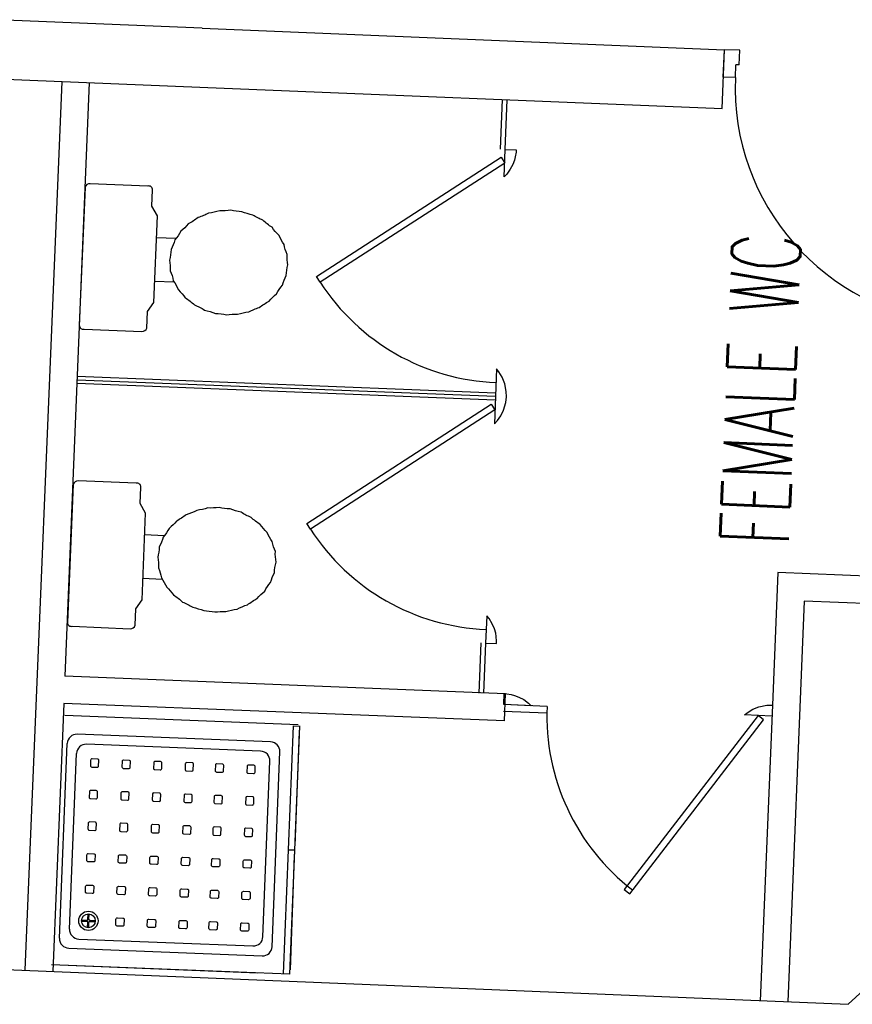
# Model space of a CAD drawing. Header units: millimetres. Extents: x 941089 to 2922714, y 799810 to 1997150.
# Tile 91 of 99: x 1008647 to 1011680, y 967991 to 971577. Entities that reach past the tile are written whole.
import ezdxf

# ---------------------------------------------------------------- set-up
doc = ezdxf.new("R2010")
doc.units = ezdxf.units.MM
doc.header["$LTSCALE"] = 10
doc.linetypes.add('DASHDOT', pattern=[1, 0.5, -0.25, 0, -0.25])
for name, color, linetype in [('FO-00$0$A325G-DOOR-INT', 3, 'Continuous'), ('FO-00$0$DEGW_PARTITIONS_ROUGH', 6, 'Continuous'), ('FO-00$0$detail', 7, 'Continuous'), ('FO-00$0$FITTINGS-BATHROOM', 21, 'Continuous'), ('FO-00$0$PL-00$0$DOOR', 21, 'Continuous'), ('FO-00$0$PL-00$0$FITTINGS-BATHROOM', 21, 'Continuous'), ('FO-00$0$PL-00$0$FITTINGS-MECH', 21, 'Continuous'), ('FO-00$0$PL-00$0$TEXT-35', 21, 'Continuous'), ('FO-00$0$WALL-INTERNAL', 4, 'Continuous'), ('FO-00$0$WALL-STUD-PARTITIONS', 2, 'Continuous'), ('REVISION', 1, 'DASHDOT')]:
    doc.layers.add(name, color=color, linetype=linetype)
doc.styles.add('FO-00$0$PL-00$0$PL-01$0$STANDARD', font='romans.shx', dxfattribs={"width": 0.6})

# ---------------------------------------------------------------- blocks, each defined once
blk = doc.blocks.new('FO-00$0$A$C412C66D4')
at = {"layer": 'FO-00$0$A325G-DOOR-INT'}
for p, q in [((-855, 5, 0), (-855, 910, 0)), ((-855, 910, 0), (12.5, 910, 0)), ((-855, 5, 0), (-855, 910, 0)), ((-855, 910, 0), (12.5, 910, 0))]:
    blk.add_line(p, q, dxfattribs=at)
at = {"layer": 'FO-00$0$DEGW_PARTITIONS_ROUGH', "color": 107}
for p, q in [((-855, 458, 0), (-855, 910, 0)), ((-855, 477, 0), (-856, 894, 0)), ((-855, 25, 0), (-856, 442, 0)), ((-855, 6, 0), (-855, 458, 0))]:
    blk.add_line(p, q, dxfattribs=at)
at = {"layer": 'FO-00$0$DEGW_PARTITIONS_ROUGH', "color": 107, "elevation": 0}
for points in [[(-855, 910), (-833, 910), (-833, 458), (-855, 458)], [(-855, 910), (-833, 910), (-833, 458), (-855, 458)], [(-855, 458), (-833, 458), (-833, 6), (-855, 6)], [(-855, 458), (-833, 458), (-833, 6), (-855, 6)]]:
    blk.add_lwpolyline(points, dxfattribs=at)
at = {"layer": 'FO-00$0$detail'}
for p, q in [((-47.5, 847.5, 0), (-752.5, 847.5, 0)), ((-47.5, 847.5, 0), (-752.5, 847.5, 0)), ((-787.5, 812.5, 0), (-787.5, 102.5, 0)), ((-787.5, 812.5, 0), (-787.5, 102.5, 0)), ((-82.5, 812.5, 0), (-717.5, 812.5, 0)), ((-82.5, 812.5, 0), (-717.5, 812.5, 0)), ((-12.5, 812.5, 0), (-12.5, 102.5, 0)), ((-12.5, 812.5, 0), (-12.5, 102.5, 0)), ((-752.5, 777.5, 0), (-752.5, 137.5, 0)), ((-752.5, 777.5, 0), (-752.5, 137.5, 0)), ((-117, 770, 0), (-117, 749.6, 0)), ((-117, 770, 0), (-117, 749.6, 0)), ((-113, 770, 0), (-113, 749.6, 0)), ((-113, 770, 0), (-113, 749.6, 0)), ((-47.5, 777.5, 0), (-47.5, 137.5, 0)), ((-47.5, 777.5, 0), (-47.5, 137.5, 0)), ((-119.6, 747, 0), (-140, 747, 0)), ((-119.6, 747, 0), (-140, 747, 0)), ((-119.6, 743, 0), (-140, 743, 0)), ((-119.6, 743, 0), (-140, 743, 0)), ((-117, 740.4, 0), (-117, 720.1, 0)), ((-117, 740.4, 0), (-117, 720.1, 0)), ((-113, 740.4, 0), (-113, 720.1, 0)), ((-113, 740.4, 0), (-113, 720.1, 0)), ((-90, 747, 0), (-110.5, 747, 0)), ((-90, 747, 0), (-110.5, 747, 0)), ((-90, 743, 0), (-110.5, 743, 0)), ((-90, 743, 0), (-110.5, 743, 0)), ((-717.5, 102.5, 0), (-82.5, 102.5, 0)), ((-717.5, 102.5, 0), (-82.5, 102.5, 0)), ((-752.5, 67.5, 0), (-47.5, 67.5, 0)), ((-752.5, 67.5, 0), (-47.5, 67.5, 0)), ((0, 0), (-850, 0, 0)), ((0, 0, 0), (-850, 0, 0))]:
    blk.add_line(p, q, dxfattribs=at)
at = {"layer": 'FO-00$0$detail', "elevation": 0, "flags": 128}
for points in [[(-670, 755), (-670, 735, -0.414214), (-675, 730), (-695, 730, -0.414214), (-700, 735), (-700, 755, -0.414214), (-695, 760), (-675, 760, -0.414214)], [(-670, 755), (-670, 735, -0.414214), (-675, 730), (-695, 730, -0.414214), (-700, 735), (-700, 755, -0.414214), (-695, 760), (-675, 760, -0.414214)], [(-670, 755), (-670, 735, -0.414214), (-675, 730), (-695, 730, -0.414214), (-700, 735), (-700, 755, -0.414214), (-695, 760), (-675, 760, -0.414214)], [(-670, 755), (-670, 735, -0.414214), (-675, 730), (-695, 730, -0.414214), (-700, 735), (-700, 755, -0.414214), (-695, 760), (-675, 760, -0.414214)], [(-555, 755), (-555, 735, -0.414214), (-560, 730), (-580, 730, -0.414214), (-585, 735), (-585, 755, -0.414214), (-580, 760), (-560, 760, -0.414214)], [(-555, 755), (-555, 735, -0.414214), (-560, 730), (-580, 730, -0.414214), (-585, 735), (-585, 755, -0.414214), (-580, 760), (-560, 760, -0.414214)], [(-445, 755), (-445, 735, -0.414214), (-450, 730), (-470, 730, -0.414214), (-475, 735), (-475, 755, -0.414214), (-470, 760), (-450, 760, -0.414214)], [(-445, 755), (-445, 735, -0.414214), (-450, 730), (-470, 730, -0.414214), (-475, 735), (-475, 755, -0.414214), (-470, 760), (-450, 760, -0.414214)], [(-330, 755), (-330, 735, -0.414214), (-335, 730), (-355, 730, -0.414214), (-360, 735), (-360, 755, -0.414214), (-355, 760), (-335, 760, -0.414214)], [(-330, 755), (-330, 735, -0.414214), (-335, 730), (-355, 730, -0.414214), (-360, 735), (-360, 755, -0.414214), (-355, 760), (-335, 760, -0.414214)], [(-215, 755), (-215, 735, -0.414214), (-220, 730), (-240, 730, -0.414214), (-245, 735), (-245, 755, -0.414214), (-240, 760), (-220, 760, -0.414214)], [(-215, 755), (-215, 735, -0.414214), (-220, 730), (-240, 730, -0.414214), (-245, 735), (-245, 755, -0.414214), (-240, 760), (-220, 760, -0.414214)], [(-670, 640), (-670, 620, -0.414214), (-675, 615), (-695, 615, -0.414214), (-700, 620), (-700, 640, -0.414214), (-695, 645), (-675, 645, -0.414214)], [(-670, 640), (-670, 620, -0.414214), (-675, 615), (-695, 615, -0.414214), (-700, 620), (-700, 640, -0.414214), (-695, 645), (-675, 645, -0.414214)], [(-670, 640), (-670, 620, -0.414214), (-675, 615), (-695, 615, -0.414214), (-700, 620), (-700, 640, -0.414214), (-695, 645), (-675, 645, -0.414214)], [(-670, 640), (-670, 620, -0.414214), (-675, 615), (-695, 615, -0.414214), (-700, 620), (-700, 640, -0.414214), (-695, 645), (-675, 645, -0.414214)], [(-555, 640), (-555, 620, -0.414214), (-560, 615), (-580, 615, -0.414214), (-585, 620), (-585, 640, -0.414214), (-580, 645), (-560, 645, -0.414214)], [(-555, 640), (-555, 620, -0.414214), (-560, 615), (-580, 615, -0.414214), (-585, 620), (-585, 640, -0.414214), (-580, 645), (-560, 645, -0.414214)], [(-445, 640), (-445, 620, -0.414214), (-450, 615), (-470, 615, -0.414214), (-475, 620), (-475, 640, -0.414214), (-470, 645), (-450, 645, -0.414214)], [(-445, 640), (-445, 620, -0.414214), (-450, 615), (-470, 615, -0.414214), (-475, 620), (-475, 640, -0.414214), (-470, 645), (-450, 645, -0.414214)], [(-330, 640), (-330, 620, -0.414214), (-335, 615), (-355, 615, -0.414214), (-360, 620), (-360, 640, -0.414214), (-355, 645), (-335, 645, -0.414214)], [(-330, 640), (-330, 620, -0.414214), (-335, 615), (-355, 615, -0.414214), (-360, 620), (-360, 640, -0.414214), (-355, 645), (-335, 645, -0.414214)], [(-215, 640), (-215, 620, -0.414214), (-220, 615), (-240, 615, -0.414214), (-245, 620), (-245, 640, -0.414214), (-240, 645), (-220, 645, -0.414214)], [(-215, 640), (-215, 620, -0.414214), (-220, 615), (-240, 615, -0.414214), (-245, 620), (-245, 640, -0.414214), (-240, 645), (-220, 645, -0.414214)], [(-100, 640), (-100, 620, -0.414214), (-105, 615), (-125, 615, -0.414214), (-130, 620), (-130, 640, -0.414214), (-125, 645), (-105, 645, -0.414214)], [(-100, 640), (-100, 620, -0.414214), (-105, 615), (-125, 615, -0.414214), (-130, 620), (-130, 640, -0.414214), (-125, 645), (-105, 645, -0.414214)], [(-670, 525), (-670, 505, -0.414214), (-675, 500), (-695, 500, -0.414214), (-700, 505), (-700, 525, -0.414214), (-695, 530), (-675, 530, -0.414214)], [(-670, 525), (-670, 505, -0.414214), (-675, 500), (-695, 500, -0.414214), (-700, 505), (-700, 525, -0.414214), (-695, 530), (-675, 530, -0.414214)], [(-670, 525), (-670, 505, -0.414214), (-675, 500), (-695, 500, -0.414214), (-700, 505), (-700, 525, -0.414214), (-695, 530), (-675, 530, -0.414214)], [(-670, 525), (-670, 505, -0.414214), (-675, 500), (-695, 500, -0.414214), (-700, 505), (-700, 525, -0.414214), (-695, 530), (-675, 530, -0.414214)], [(-555, 525), (-555, 505, -0.414214), (-560, 500), (-580, 500, -0.414214), (-585, 505), (-585, 525, -0.414214), (-580, 530), (-560, 530, -0.414214)], [(-555, 525), (-555, 505, -0.414214), (-560, 500), (-580, 500, -0.414214), (-585, 505), (-585, 525, -0.414214), (-580, 530), (-560, 530, -0.414214)], [(-445, 525), (-445, 505, -0.414214), (-450, 500), (-470, 500, -0.414214), (-475, 505), (-475, 525, -0.414214), (-470, 530), (-450, 530, -0.414214)], [(-445, 525), (-445, 505, -0.414214), (-450, 500), (-470, 500, -0.414214), (-475, 505), (-475, 525, -0.414214), (-470, 530), (-450, 530, -0.414214)], [(-330, 525), (-330, 505, -0.414214), (-335, 500), (-355, 500, -0.414214), (-360, 505), (-360, 525, -0.414214), (-355, 530), (-335, 530, -0.414214)], [(-330, 525), (-330, 505, -0.414214), (-335, 500), (-355, 500, -0.414214), (-360, 505), (-360, 525, -0.414214), (-355, 530), (-335, 530, -0.414214)], [(-215, 525), (-215, 505, -0.414214), (-220, 500), (-240, 500, -0.414214), (-245, 505), (-245, 525, -0.414214), (-240, 530), (-220, 530, -0.414214)], [(-215, 525), (-215, 505, -0.414214), (-220, 500), (-240, 500, -0.414214), (-245, 505), (-245, 525, -0.414214), (-240, 530), (-220, 530, -0.414214)], [(-100, 525), (-100, 505, -0.414214), (-105, 500), (-125, 500, -0.414214), (-130, 505), (-130, 525, -0.414214), (-125, 530), (-105, 530, -0.414214)], [(-100, 525), (-100, 505, -0.414214), (-105, 500), (-125, 500, -0.414214), (-130, 505), (-130, 525, -0.414214), (-125, 530), (-105, 530, -0.414214)], [(-670, 390), (-670, 410, 0.414214), (-675, 415), (-695, 415, 0.414214), (-700, 410), (-700, 390, 0.414214), (-695, 385), (-675, 385, 0.414214)], [(-670, 390), (-670, 410, 0.414214), (-675, 415), (-695, 415, 0.414214), (-700, 410), (-700, 390, 0.414214), (-695, 385), (-675, 385, 0.414214)], [(-670, 390), (-670, 410, 0.414214), (-675, 415), (-695, 415, 0.414214), (-700, 410), (-700, 390, 0.414214), (-695, 385), (-675, 385, 0.414214)], [(-670, 390), (-670, 410, 0.414214), (-675, 415), (-695, 415, 0.414214), (-700, 410), (-700, 390, 0.414214), (-695, 385), (-675, 385, 0.414214)], [(-555, 390), (-555, 410, 0.414214), (-560, 415), (-580, 415, 0.414214), (-585, 410), (-585, 390, 0.414214), (-580, 385), (-560, 385, 0.414214)], [(-555, 390), (-555, 410, 0.414214), (-560, 415), (-580, 415, 0.414214), (-585, 410), (-585, 390, 0.414214), (-580, 385), (-560, 385, 0.414214)], [(-445, 390), (-445, 410, 0.414214), (-450, 415), (-470, 415, 0.414214), (-475, 410), (-475, 390, 0.414214), (-470, 385), (-450, 385, 0.414214)], [(-445, 390), (-445, 410, 0.414214), (-450, 415), (-470, 415, 0.414214), (-475, 410), (-475, 390, 0.414214), (-470, 385), (-450, 385, 0.414214)], [(-330, 390), (-330, 410, 0.414214), (-335, 415), (-355, 415, 0.414214), (-360, 410), (-360, 390, 0.414214), (-355, 385), (-335, 385, 0.414214)], [(-330, 390), (-330, 410, 0.414214), (-335, 415), (-355, 415, 0.414214), (-360, 410), (-360, 390, 0.414214), (-355, 385), (-335, 385, 0.414214)], [(-215, 390), (-215, 410, 0.414214), (-220, 415), (-240, 415, 0.414214), (-245, 410), (-245, 390, 0.414214), (-240, 385), (-220, 385, 0.414214)], [(-215, 390), (-215, 410, 0.414214), (-220, 415), (-240, 415, 0.414214), (-245, 410), (-245, 390, 0.414214), (-240, 385), (-220, 385, 0.414214)], [(-100, 390), (-100, 410, 0.414214), (-105, 415), (-125, 415, 0.414214), (-130, 410), (-130, 390, 0.414214), (-125, 385), (-105, 385, 0.414214)], [(-100, 390), (-100, 410, 0.414214), (-105, 415), (-125, 415, 0.414214), (-130, 410), (-130, 390, 0.414214), (-125, 385), (-105, 385, 0.414214)], [(-670, 275), (-670, 295, 0.414214), (-675, 300), (-695, 300, 0.414214), (-700, 295), (-700, 275, 0.414214), (-695, 270), (-675, 270, 0.414214)], [(-670, 275), (-670, 295, 0.414214), (-675, 300), (-695, 300, 0.414214), (-700, 295), (-700, 275, 0.414214), (-695, 270), (-675, 270, 0.414214)], [(-670, 275), (-670, 295, 0.414214), (-675, 300), (-695, 300, 0.414214), (-700, 295), (-700, 275, 0.414214), (-695, 270), (-675, 270, 0.414214)], [(-670, 275), (-670, 295, 0.414214), (-675, 300), (-695, 300, 0.414214), (-700, 295), (-700, 275, 0.414214), (-695, 270), (-675, 270, 0.414214)], [(-555, 275), (-555, 295, 0.414214), (-560, 300), (-580, 300, 0.414214), (-585, 295), (-585, 275, 0.414214), (-580, 270), (-560, 270, 0.414214)], [(-555, 275), (-555, 295, 0.414214), (-560, 300), (-580, 300, 0.414214), (-585, 295), (-585, 275, 0.414214), (-580, 270), (-560, 270, 0.414214)], [(-445, 275), (-445, 295, 0.414214), (-450, 300), (-470, 300, 0.414214), (-475, 295), (-475, 275, 0.414214), (-470, 270), (-450, 270, 0.414214)], [(-445, 275), (-445, 295, 0.414214), (-450, 300), (-470, 300, 0.414214), (-475, 295), (-475, 275, 0.414214), (-470, 270), (-450, 270, 0.414214)], [(-330, 275), (-330, 295, 0.414214), (-335, 300), (-355, 300, 0.414214), (-360, 295), (-360, 275, 0.414214), (-355, 270), (-335, 270, 0.414214)], [(-330, 275), (-330, 295, 0.414214), (-335, 300), (-355, 300, 0.414214), (-360, 295), (-360, 275, 0.414214), (-355, 270), (-335, 270, 0.414214)], [(-215, 275), (-215, 295, 0.414214), (-220, 300), (-240, 300, 0.414214), (-245, 295), (-245, 275, 0.414214), (-240, 270), (-220, 270, 0.414214)], [(-215, 275), (-215, 295, 0.414214), (-220, 300), (-240, 300, 0.414214), (-245, 295), (-245, 275, 0.414214), (-240, 270), (-220, 270, 0.414214)], [(-100, 275), (-100, 295, 0.414214), (-105, 300), (-125, 300, 0.414214), (-130, 295), (-130, 275, 0.414214), (-125, 270), (-105, 270, 0.414214)], [(-100, 275), (-100, 295, 0.414214), (-105, 300), (-125, 300, 0.414214), (-130, 295), (-130, 275, 0.414214), (-125, 270), (-105, 270, 0.414214)], [(-670, 160), (-670, 180, 0.414214), (-675, 185), (-695, 185, 0.414214), (-700, 180), (-700, 160, 0.414214), (-695, 155), (-675, 155, 0.414214)], [(-670, 160), (-670, 180, 0.414214), (-675, 185), (-695, 185, 0.414214), (-700, 180), (-700, 160, 0.414214), (-695, 155), (-675, 155, 0.414214)], [(-670, 160), (-670, 180, 0.414214), (-675, 185), (-695, 185, 0.414214), (-700, 180), (-700, 160, 0.414214), (-695, 155), (-675, 155, 0.414214)], [(-670, 160), (-670, 180, 0.414214), (-675, 185), (-695, 185, 0.414214), (-700, 180), (-700, 160, 0.414214), (-695, 155), (-675, 155, 0.414214)], [(-555, 160), (-555, 180, 0.414214), (-560, 185), (-580, 185, 0.414214), (-585, 180), (-585, 160, 0.414214), (-580, 155), (-560, 155, 0.414214)], [(-555, 160), (-555, 180, 0.414214), (-560, 185), (-580, 185, 0.414214), (-585, 180), (-585, 160, 0.414214), (-580, 155), (-560, 155, 0.414214)], [(-445, 160), (-445, 180, 0.414214), (-450, 185), (-470, 185, 0.414214), (-475, 180), (-475, 160, 0.414214), (-470, 155), (-450, 155, 0.414214)], [(-445, 160), (-445, 180, 0.414214), (-450, 185), (-470, 185, 0.414214), (-475, 180), (-475, 160, 0.414214), (-470, 155), (-450, 155, 0.414214)], [(-330, 160), (-330, 180, 0.414214), (-335, 185), (-355, 185, 0.414214), (-360, 180), (-360, 160, 0.414214), (-355, 155), (-335, 155, 0.414214)], [(-330, 160), (-330, 180, 0.414214), (-335, 185), (-355, 185, 0.414214), (-360, 180), (-360, 160, 0.414214), (-355, 155), (-335, 155, 0.414214)], [(-215, 160), (-215, 180, 0.414214), (-220, 185), (-240, 185, 0.414214), (-245, 180), (-245, 160, 0.414214), (-240, 155), (-220, 155, 0.414214)], [(-215, 160), (-215, 180, 0.414214), (-220, 185), (-240, 185, 0.414214), (-245, 180), (-245, 160, 0.414214), (-240, 155), (-220, 155, 0.414214)], [(-100, 160), (-100, 180, 0.414214), (-105, 185), (-125, 185, 0.414214), (-130, 180), (-130, 160, 0.414214), (-125, 155), (-105, 155, 0.414214)], [(-100, 160), (-100, 180, 0.414214), (-105, 185), (-125, 185, 0.414214), (-130, 180), (-130, 160, 0.414214), (-125, 155), (-105, 155, 0.414214)]]:
    blk.add_lwpolyline(points, format="xyb", close=True, dxfattribs=at)
at = {"layer": 'FO-00$0$detail'}
for radius in [35, 35, 25, 25, 5, 5]:
    blk.add_circle((-115, 745, 0), radius, dxfattribs=at)
for centre, start, end in [((-752.5, 812.5, 0), 90, 180), ((-752.5, 812.5, 0), 90, 180), ((-47.5, 812.5, 0), 360, 90), ((-47.5, 812.5, 0), 360, 90), ((-717.5, 777.5, 0), 90, 180), ((-717.5, 777.5, 0), 90, 180), ((-82.5, 777.5, 0), 360, 90), ((-82.5, 777.5, 0), 360, 90), ((-717.5, 137.5, 0), 180, 270), ((-717.5, 137.5, 0), 180, 270), ((-82.5, 137.5, 0), 270, 360), ((-82.5, 137.5, 0), 270, 360), ((-752.5, 102.5, 0), 180, 270), ((-752.5, 102.5, 0), 180, 270), ((-47.5, 102.5, 0), 270, 360), ((-47.5, 102.5, 0), 270, 360)]:
    blk.add_arc(centre, 35, start, end, dxfattribs=at)
blk = doc.blocks.new('FO-00')
at = {"layer": 'FO-00$0$FITTINGS-BATHROOM'}
for p, q in [((1010567.9, 969075.6, 0), (1010410.5, 969082.1, 0)), ((1010567.2, 969050.6, 0), (1010409.6, 969057.4, 0))]:
    blk.add_line(p, q, dxfattribs=at)
at = {"layer": 'FO-00$0$FITTINGS-BATHROOM', "elevation": 0}
for points in [[(1010410.2, 969082.4), (1010411.9, 969122.3), (1010420.8, 969121.7), (1010437.6, 969118.9), (1010449.2, 969115.8), (1010465.3, 969109.7), (1010482.8, 969100.3), (1010500.3, 969087.4), (1010510.1, 969078.1), (1010410.2, 969082.4)], [(1011287.2, 969044.6), (1011300.1, 969054.6), (1011317.9, 969065.2), (1011339, 969073.7), (1011368.1, 969079.7), (1011388.8, 969080.3)], [(1011387.1, 969040.3), (1011287.2, 969044.6)]]:
    blk.add_lwpolyline(points, dxfattribs=at)
blk.add_lwpolyline([(1011337.1, 969042.4), (1010849.1, 968408.5), (1010868.9, 968393.2), (1011356.9, 969027.2)], close=True, dxfattribs=at)
at = {"layer": 'FO-00$0$FITTINGS-BATHROOM', "color": 22}
blk.add_arc((1011367, 969041.2, 0), 800, 177.55, 232.4128, dxfattribs=at)
at = {"layer": 'FO-00$0$PL-00$0$DOOR', "color": 21}
for p, q in [((1011209.9, 971367.7, 0), (1011214, 971467.6, 0)), ((1011270, 971465.3, 0), (1011214, 971467.6, 0)), ((1011267.8, 971412.2, 0), (1011270, 971465.3, 0)), ((1011253.9, 971365.9, 0), (1011255.8, 971412.7, 0)), ((1011267.8, 971412.2, 0), (1011255.8, 971412.7, 0)), ((1011253.9, 971365.9, 0), (1011209.9, 971367.7, 0))]:
    blk.add_line(p, q, dxfattribs=at)
blk.add_arc((1012115.1, 971330.4, 0), 862, 177.6433, 264.773, dxfattribs=at)
at = {"layer": 'FO-00$0$PL-00$0$FITTINGS-BATHROOM'}
for p, q in [((1010397.7, 971105.3, 0), (1010405.1, 971285.7, 0)), ((1010415.6, 971104.5, 0), (1010423.1, 971285, 0)), ((1010326.3, 969306.7, 0), (1010318.8, 969124.3, 0)), ((1010344.2, 969306, 0), (1010336.7, 969123.5, 0))]:
    blk.add_line(p, q, dxfattribs=at)
at = {"layer": 'FO-00$0$PL-00$0$FITTINGS-BATHROOM', "color": 21}
for p, q in [((1010411.7, 971004.6, 0), (1010415.6, 971104.5, 0)), ((1010415.6, 971104.5, 0), (1010455.6, 971102.9, 0)), ((1010455, 971094.1, 0), (1010452.3, 971077.3, 0)), ((1010455.6, 971102.9, 0), (1010455, 971094.1, 0)), ((1009728.1, 970641.5, 0), (1010400.1, 971075.6, 0)), ((1010413.7, 971054.6, 0), (1009741.7, 970620.5, 0)), ((1010400.1, 971075.6, 0), (1010413.7, 971054.6, 0)), ((1010443.1, 971049.6, 0), (1010433.8, 971032, 0)), ((1010449.2, 971065.7, 0), (1010443.1, 971049.6, 0)), ((1010452.3, 971077.3, 0), (1010449.2, 971065.7, 0)), ((1010421, 971014.5, 0), (1010411.7, 971004.6, 0)), ((1010433.8, 971032, 0), (1010421, 971014.5, 0)), ((1009741.7, 970620.5, 0), (1009728.1, 970641.5, 0)), ((1010383.9, 970305.2, 0), (1010376, 970105.3, 0)), ((1010392.7, 970294.2, 0), (1010383.9, 970305.2, 0)), ((1010404.5, 970274.8, 0), (1010392.7, 970294.2, 0)), ((1008856.1, 970265.7, 0), (1010379.9, 970205.3, 0)), ((1008856.6, 970278.2, 0), (1010380.4, 970217.7, 0)), ((1010414.2, 970250, 0), (1010404.5, 970274.8, 0)), ((1008855.6, 970253.3, 0), (1010379.4, 970192.8, 0)), ((1010419.4, 970223.1, 0), (1010414.2, 970250, 0)), ((1010419.9, 970203.7, 0), (1010419.4, 970223.1, 0)), ((1010409.3, 970154.6, 0), (1010417.6, 970183.1, 0)), ((1010417.6, 970183.1, 0), (1010419.9, 970203.7, 0)), ((1009692.4, 969742.2, 0), (1010364.4, 970176.3, 0)), ((1010378, 970155.3, 0), (1009706, 969721.2, 0)), ((1010364.4, 970176.3, 0), (1010378, 970155.3, 0)), ((1010399, 970134.3, 0), (1010409.3, 970154.6, 0)), ((1010376, 970105.3, 0), (1010387.1, 970117.4, 0)), ((1010387.1, 970117.4, 0), (1010399, 970134.3, 0)), ((1009706, 969721.2, 0), (1009692.4, 969742.2, 0)), ((1010348.2, 969405.9, 0), (1010344.2, 969306, 0)), ((1010356.7, 969395.3, 0), (1010348.2, 969405.9, 0)), ((1010368.1, 969376.8, 0), (1010356.7, 969395.3, 0)), ((1010376, 969358.6, 0), (1010368.1, 969376.8, 0)), ((1010380.8, 969342, 0), (1010376, 969358.6, 0)), ((1010382.9, 969330.2, 0), (1010380.8, 969342, 0)), ((1010384.3, 969313.2, 0), (1010382.9, 969330.2, 0)), ((1010344.2, 969306, 0), (1010384.2, 969304.4, 0)), ((1010384.2, 969304.4, 0), (1010384.3, 969313.2, 0))]:
    blk.add_line(p, q, dxfattribs=at)
for centre in [(1010413.7, 971054.6, 0), (1010378, 970155.3, 0)]:
    blk.add_arc(centre, 800, 212.864, 267.7268, dxfattribs=at)
at = {"layer": 'FO-00$0$PL-00$0$FITTINGS-MECH', "color": 21}
for p, q in [((1009145.3, 970783.9, 0), (1009215.9, 970781, 0)), ((1009138.8, 970625, 0), (1009208.1, 970622.2, 0)), ((1009102.4, 969701.4, 0), (1009172.9, 969698.5, 0)), ((1009095.8, 969542.6, 0), (1009165.2, 969539.7, 0))]:
    blk.add_line(p, q, dxfattribs=at)
at = {"layer": 'FO-00$0$PL-00$0$FITTINGS-MECH', "color": 21, "elevation": 0}
for points in [[(1008881.2, 970450), (1009091.9, 970441.3, 0.33208), (1009110.2, 970453.8), (1009112.7, 970513.6), (1009135.5, 970546.3), (1009148.6, 970862.6), (1009128.5, 970897.1), (1009130.9, 970956.9, 0.501412), (1009113.8, 970970.9), (1008903.1, 970979.6, 0.33208), (1008884.8, 970967), (1008864, 970463.9, 0.501412), (1008881.2, 970450)], [(1008838.3, 969367.5), (1009049, 969358.8, 0.33208), (1009067.3, 969371.3), (1009069.7, 969431.1), (1009092.6, 969463.9), (1009105.6, 969780.1), (1009085.6, 969814.7), (1009088, 969874.4, 0.501412), (1009070.8, 969888.4), (1008860.1, 969897.1, 0.33208), (1008841.9, 969884.6), (1008821.1, 969381.5, 0.501412), (1008838.3, 969367.5)]]:
    blk.add_lwpolyline(points, format="xyb", close=True, dxfattribs=at)
at = {"layer": 'FO-00$0$PL-00$0$FITTINGS-MECH', "color": 21}
for points in [[(1009415.9, 970882.7, -0.042845), (1009375.6, 970880.9, -0.041358), (1009334.7, 970872.1, -0.047619), (1009296.5, 970856.3, -0.046559), (1009261.1, 970833.2, -0.05104), (1009234, 970806.7, -0.05018), (1009212.4, 970774.8, -0.057353), (1009198.3, 970739.6, -0.056071), (1009192.4, 970701.2, -0.056071), (1009195.1, 970662.6, -0.057353), (1009206.2, 970626.3, -0.05018), (1009225.1, 970592.7, -0.05104), (1009250, 970564, -0.046559), (1009283.3, 970538.1, -0.047619), (1009320.1, 970519.3, -0.041358), (1009360.1, 970507.1, -0.042845), (1009400.2, 970502, -0.042845), (1009440.5, 970503.8, -0.041358), (1009481.4, 970512.6, -0.047619), (1009519.6, 970528.4, -0.046559), (1009555, 970551.5, -0.05104), (1009582.1, 970578, -0.05018), (1009603.7, 970609.9, -0.057353), (1009617.8, 970645.1, -0.056071), (1009623.7, 970683.4, -0.056071), (1009621, 970722.1, -0.057353), (1009609.9, 970758.4, -0.05018), (1009591, 970792, -0.05104), (1009566.1, 970820.6, -0.046559), (1009532.8, 970846.6, -0.047619), (1009496, 970865.4, -0.041358), (1009456, 970877.6, -0.042845)], [(1009373, 969800.2, -0.042845), (1009332.6, 969798.4, -0.041358), (1009291.7, 969789.6, -0.047619), (1009253.5, 969773.9, -0.046559), (1009218.2, 969750.8, -0.05104), (1009191, 969724.3, -0.05018), (1009169.4, 969692.3, -0.057353), (1009155.4, 969657.1, -0.056071), (1009149.5, 969618.8, -0.056071), (1009152.2, 969580.1, -0.057353), (1009163.3, 969543.9, -0.05018), (1009182.2, 969510.2, -0.05104), (1009207.1, 969481.6, -0.046559), (1009240.4, 969455.7, -0.047619), (1009277.2, 969436.8, -0.041358), (1009317.2, 969424.7, -0.042845), (1009357.3, 969419.6, -0.042845), (1009397.6, 969421.3, -0.041358), (1009438.5, 969430.2, -0.047619), (1009476.7, 969445.9, -0.046559), (1009512.1, 969469, -0.05104), (1009539.2, 969495.5, -0.05018), (1009560.8, 969527.5, -0.057353), (1009574.9, 969562.7, -0.056071), (1009580.8, 969601, -0.056071), (1009578.1, 969639.7, -0.057353), (1009566.9, 969675.9, -0.05018), (1009548, 969709.5, -0.05104), (1009523.2, 969738.2, -0.046559), (1009489.8, 969764.1, -0.047619), (1009453.1, 969783, -0.041358), (1009413, 969795.1, -0.042845)]]:
    blk.add_lwpolyline(points, format="xyb", close=True, dxfattribs=at)
at = {"layer": 'FO-00$0$WALL-INTERNAL'}
for p, q in [((1009311.2, 971545.9), (1008559.6, 971576.8, 0)), ((1009311.2, 971545.9), (1011214, 971467.6, 0)), ((1011205.2, 971252.8, 0), (1011214, 971467.6, 0)), ((1008550.7, 971362, 0), (1009302.4, 971331.1, 0)), ((1009302.4, 971331.1, 0), (1011205.2, 971252.8, 0)), ((1011664.3, 967990.7, 0), (1014800.4, 970878.2, 0)), ((1008417.5, 968124.9), (1011664.3, 967990.7)), ((1009514.8, 968104, 0), (1008763.1, 968134.9, 0))]:
    blk.add_line(p, q, dxfattribs=at)
at = {"layer": 'FO-00$0$WALL-STUD-PARTITIONS'}
for p, q in [((1008800.5, 971351.7, 0), (1008666, 968114.7)), ((1008900.4, 971347.6, 0), (1008811.6, 969186.3, 0)), ((1011408.7, 969563.6, 0), (1011388.8, 969080.3, 0)), ((1011829, 969546.3, 0), (1011408.7, 969563.6, 0)), ((1011504.5, 969459.6, 0), (1011444.4, 967999.8, 0)), ((1011754.2, 969449.3, 0), (1011504.5, 969459.6, 0)), ((1010416.4, 969122, 0), (1008811.6, 969186.3, 0)), ((1010412.4, 969023.3, 0), (1010416.4, 969123.2, 0)), ((1008807.5, 969086.4, 0), (1008767.3, 968110.5)), ((1010412.4, 969023.3, 0), (1008807.5, 969086.4, 0)), ((1011388.8, 969080.3, 0), (1011344.5, 968003.9, 0))]:
    blk.add_line(p, q, dxfattribs=at)
at = {"layer": 'FO-00$0$WALL-STUD-PARTITIONS', "rotation": 177.726560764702}
blk.add_blockref('FO-00$0$A$C412C66D4', (1008811.7, 969043.7, 0), dxfattribs=at)
at = {"layer": 'FO-00$0$PL-00$0$TEXT-35', "color": 21, "style": 'FO-00$0$PL-00$0$PL-01$0$STANDARD', "width": 0.6}
blk.add_text('FEMALE WC ', height=250, rotation=87.6432, dxfattribs=at).set_placement((1011447, 969660.4))

msp = doc.modelspace()

# ---------------------------------------------------------------- block references
at = {"layer": 'REVISION'}
msp.add_blockref('FO-00', (0, 0), dxfattribs=at)

doc.saveas('drawing.dxf')
